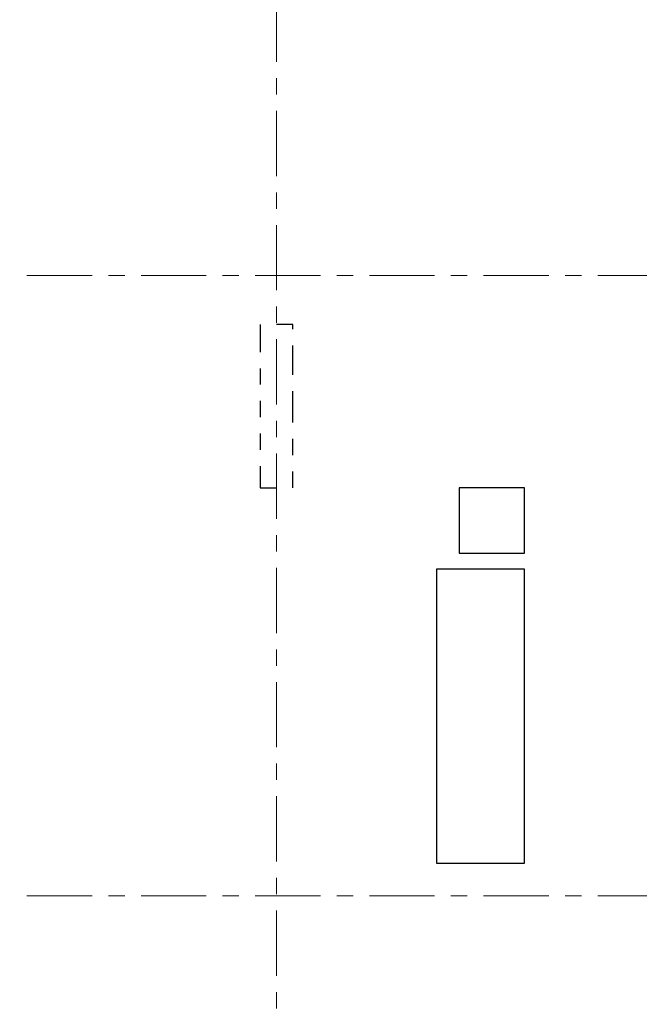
# Model space of a CAD drawing. Header units: metres. Extents: x -38 to 93, y -15 to 21.
# Tile 16 of 194: x 2.93 to 6.72, y 8.34 to 14.37. Entities that reach past the tile are written whole.
import ezdxf

# ---------------------------------------------------------------- set-up
doc = ezdxf.new("R2010")
doc.units = ezdxf.units.M
for name, pattern in [('______11', [0.5, 0.4, -0.05, 0, -0.05]), ('______2', [0.0405, 0.03, -0.0105]), ('______5', [1.1, 0.8, -0.1, 0.1, -0.1])]:
    doc.linetypes.add(name, pattern=pattern)
doc.layers.add('XR$2$Осевая линия (1)', color=7, linetype='______5', lineweight=13)
doc.layers.add('XR$4$Перекрытие (1)', color=7, linetype='Continuous', lineweight=35)
doc.layers.add('XR$6$Стена_ бетон несущ.', color=7, linetype='Continuous', lineweight=70, true_color=0xb4b496)

msp = doc.modelspace()

# ---------------------------------------------------------------- linework, layer by layer
at = {"layer": 'XR$2$Осевая линия (1)', "color": 253, "linetype": '______11', "lineweight": 13, "true_color": 0xa0a0a0, "transparency": 33554687}
for p, q in [((4.5, -3.39), (4.5, 19.78)), ((-2.63, 12.8), (62.6, 12.8)), ((-2.63, 9), (62.6, 9))]:
    msp.add_line(p, q, dxfattribs=at)
at = {"layer": 'XR$4$Перекрытие (1)', "color": 7, "linetype": 'Continuous', "lineweight": 25, "transparency": 33554687}
for p, q in [((5.6203, 11.5002), (5.6203, 11.1002)), ((6.0203, 11.5002), (5.6203, 11.5002)), ((6.0203, 11.1002), (6.0203, 11.5002)), ((5.6203, 11.1002), (6.0203, 11.1002)), ((5.4806, 11.0007), (5.4806, 9.2007)), ((6.0206, 11.0007), (5.4806, 11.0007)), ((6.0206, 9.2007), (6.0206, 11.0007)), ((5.4806, 9.2007), (6.0206, 9.2007))]:
    msp.add_line(p, q, dxfattribs=at)
at = {"layer": 'XR$6$Стена_ бетон несущ.', "color": 253, "linetype": '______2', "lineweight": -3, "true_color": 0xa0a0a0, "transparency": 33554687}
for p, q in [((4.6, 12.5), (4.4, 12.5)), ((4.4, 12.5), (4.4, 12.4319)), ((4.6, 12.2716), (4.6, 12.5)), ((4.4, 12.4319), (4.4, 11.58)), ((4.6, 12.1916), (4.6, 12.2716)), ((4.6, 11.9916), (4.6, 12.1916)), ((4.6, 11.9116), (4.6, 11.9916)), ((4.6, 11.7), (4.6, 11.9116)), ((4.6, 11.5), (4.6, 11.7)), ((4.4, 11.58), (4.4, 11.5)), ((4.4, 11.5), (4.6, 11.5))]:
    msp.add_line(p, q, dxfattribs=at)

doc.saveas('drawing.dxf')
